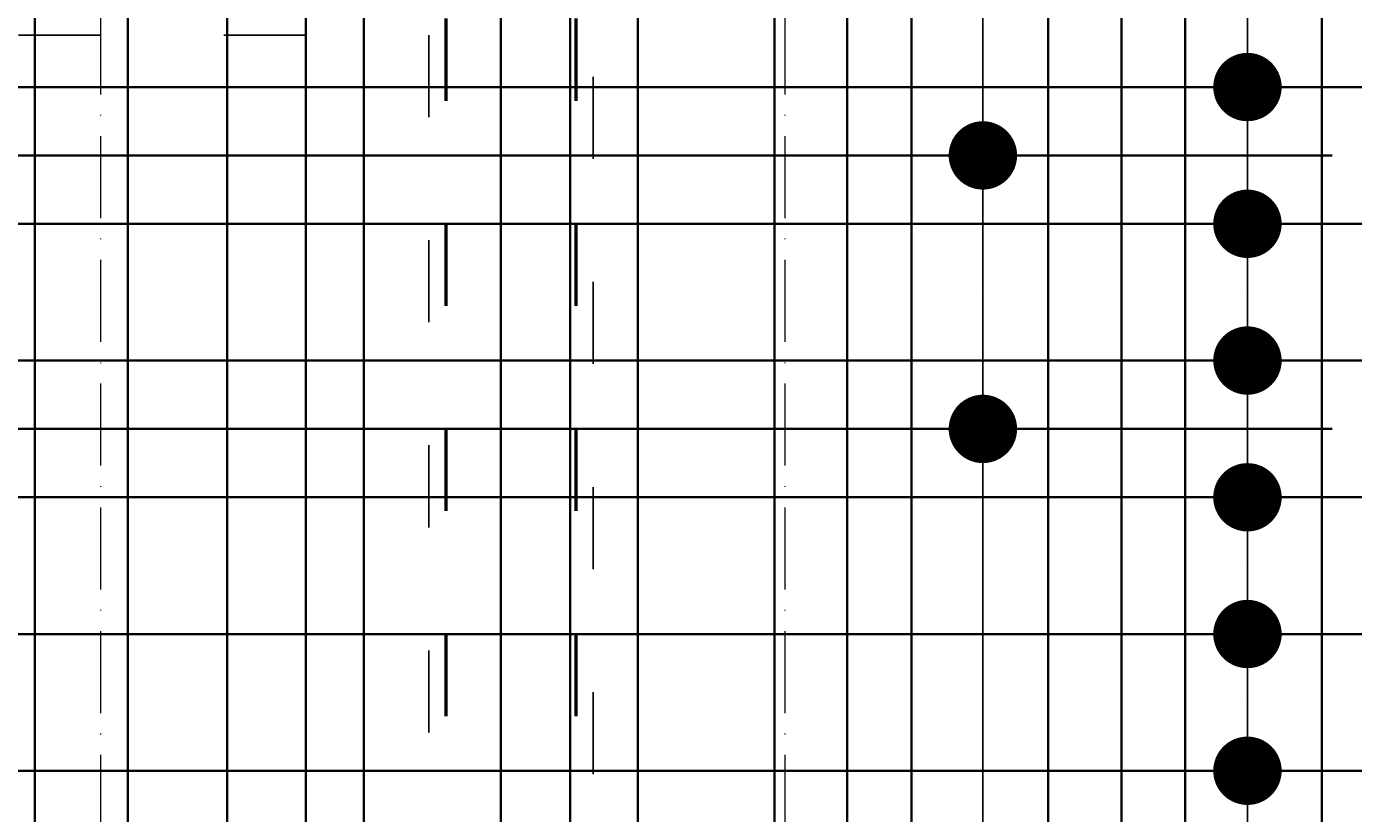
# Model space of a CAD drawing. Header units: millimetres. Extents: x 300938 to 312016, y 11971 to 20881.
# Tile 90 of 239: x 310018 to 310212, y 14855 to 14971. Entities that reach past the tile are written whole.
import ezdxf

# ---------------------------------------------------------------- set-up
doc = ezdxf.new("R2010")
doc.units = ezdxf.units.MM
doc.linetypes.add('ACAD_ISO03W100', pattern=[30, 12, -18])
doc.linetypes.add('ACAD_ISO10W100', pattern=[18, 12, -3, 0, -3])
for name, color, linetype, lineweight in [('konstrukcja wymiary', 1, 'Continuous', 13), ('osie', 5, 'ACAD_ISO10W100', 13), ('zbrojenie', 4, 'Continuous', 50), ('zbrojenie płyty', 141, 'Continuous', 35)]:
    doc.layers.add(name, color=color, linetype=linetype, lineweight=lineweight)
doc.layers.add('przerywane', color=6, linetype='ACAD_ISO03W100')
doc.styles.add('KONSTRUKCJA', font='romand.shx', dxfattribs={"oblique": 10})
doc.styles.get("Standard").update_dxf_attribs({"font": 'romand.shx', "oblique": 10})
doc.dimstyles.new('150', dxfattribs={"dimtxt": 10, "dimasz": 7, "dimexe": 1.25, "dimexo": 0.625, "dimgap": 3, "dimtad": 1, "dimdec": 0, "dimrnd": 0.5, "dimtxsty": 'KONSTRUKCJA', "dimblk": 'ARCHTICK', "dimcen": 2.5, "dimadec": 0, "dimazin": 0, "dimtfac": 1, "dimtdec": 0, "dimtix": 1, "dimtmove": 0, "dimatfit": 3, "dimfxl": 4, "dimfxlon": 1, "dimarcsym": 0})
doc.dimstyles.new('kropki', dxfattribs={"dimtxt": 0.001, "dimasz": 10, "dimexe": 1.25, "dimexo": 0.625, "dimgap": 1, "dimtad": 1, "dimtxsty": 'Standard', "dimblk": 'DOT', "dimcen": 2.5, "dimadec": 0, "dimazin": 0, "dimtfac": 1, "dimtmove": 0, "dimatfit": 3, "dimfxl": 1, "dimfxlon": 1, "dimarcsym": 0})

# ---------------------------------------------------------------- blocks, each defined once
blk = doc.blocks.new('_ArchTick')
at = {"color": 0, "linetype": 'ByBlock', "lineweight": 13, "const_width": 0.15}
blk.add_lwpolyline([(-0.5, -0.5), (0.5, 0.5)], dxfattribs=at)
blk = doc.blocks.new('*D2127')
at = {"layer": 'Defpoints', "color": 0, "transparency": 16777216}
for p in [(310572.63, 15501.22), (309884.63, 14520.22), (310572.63, 14393.22)]:
    blk.add_point(p, dxfattribs=at)
at = {"layer": 'konstrukcja wymiary', "color": 0, "lineweight": -2, "transparency": 16777216}
for p, q in [((309884.63, 15497.22), (309884.63, 15502.47)), ((309884.63, 15501.22), (310572.63, 15501.22)), ((310572.63, 15497.22), (310572.63, 15502.47))]:
    blk.add_line(p, q, dxfattribs=at)
at = {"layer": 'konstrukcja wymiary', "color": 0, "lineweight": -2, "transparency": 16777216, "xscale": 7, "yscale": 7, "zscale": 7, "rotation": 180}
blk.add_blockref('_ArchTick', (309884.63, 15501.22), dxfattribs=at)
at = {"layer": 'konstrukcja wymiary', "color": 0, "lineweight": -2, "transparency": 16777216, "xscale": 7, "yscale": 7, "zscale": 7}
blk.add_blockref('_ArchTick', (310572.63, 15501.22), dxfattribs=at)
at = {"layer": 'konstrukcja wymiary', "color": 0, "transparency": 16777216, "insert": (310228.63, 15509.22), "char_height": 10, "attachment_point": 5, "style": 'KONSTRUKCJA'}
blk.add_mtext('688', dxfattribs=at)
blk = doc.blocks.new('_Dot')
at = {"color": 0, "linetype": 'ByBlock', "lineweight": -2}
blk.add_line((-0.5, 0), (-1, 0), dxfattribs=at)
at = {"color": 0, "linetype": 'ByBlock', "const_width": 0.5}
blk.add_lwpolyline([(-0.25, 0, 1), (0.25, 0, 1)], format="xyb", close=True, dxfattribs=at)
blk = doc.blocks.new('*D2532')
at = {"layer": 'Defpoints', "color": 0, "transparency": 16777216}
for p in [(310207.13, 14981.72), (310196.24, 14961.72), (310207.13, 14961.72)]:
    blk.add_point(p, dxfattribs=at)
at = {"layer": 'konstrukcja wymiary', "color": 0, "lineweight": -2, "transparency": 16777216}
for p, q in [((310196.24, 14991.72), (310196.24, 15001.72)), ((310197.24, 14981.72), (310194.99, 14981.72)), ((310196.24, 14981.72), (310196.24, 14961.72)), ((310197.24, 14961.72), (310194.99, 14961.72)), ((310196.24, 14951.72), (310196.24, 14941.72))]:
    blk.add_line(p, q, dxfattribs=at)
at = {"layer": 'konstrukcja wymiary', "color": 0, "lineweight": -2, "transparency": 16777216, "xscale": 10, "yscale": 10, "zscale": 10}
for p, rotation in [((310196.24, 14981.72), 270), ((310196.24, 14961.72), 90)]:
    blk.add_blockref('_Dot', p, dxfattribs=dict(at, rotation=rotation))
at = {"layer": 'konstrukcja wymiary', "color": 0, "transparency": 16777216, "insert": (310195.24, 14971.72), "char_height": 0.001, "attachment_point": 5, "rotation": 90}
blk.add_mtext('20', dxfattribs=at)
blk = doc.blocks.new('*D2533')
at = {"layer": 'Defpoints', "color": 0, "transparency": 16777216}
for p in [(310207.13, 14961.72), (310196.24, 14941.72), (310207.13, 14941.72)]:
    blk.add_point(p, dxfattribs=at)
at = {"layer": 'konstrukcja wymiary', "color": 0, "lineweight": -2, "transparency": 16777216}
for p, q in [((310196.24, 14971.72), (310196.24, 14981.72)), ((310197.24, 14961.72), (310194.99, 14961.72)), ((310196.24, 14961.72), (310196.24, 14941.72)), ((310197.24, 14941.72), (310194.99, 14941.72)), ((310196.24, 14931.72), (310196.24, 14921.72))]:
    blk.add_line(p, q, dxfattribs=at)
at = {"layer": 'konstrukcja wymiary', "color": 0, "lineweight": -2, "transparency": 16777216, "xscale": 10, "yscale": 10, "zscale": 10}
for p, rotation in [((310196.24, 14961.72), 270), ((310196.24, 14941.72), 90)]:
    blk.add_blockref('_Dot', p, dxfattribs=dict(at, rotation=rotation))
at = {"layer": 'konstrukcja wymiary', "color": 0, "transparency": 16777216, "insert": (310195.24, 14951.72), "char_height": 0.001, "attachment_point": 5, "rotation": 90}
blk.add_mtext('20', dxfattribs=at)
blk = doc.blocks.new('*D2534')
at = {"layer": 'Defpoints', "color": 0, "transparency": 16777216}
for p in [(310207.13, 14941.72), (310196.24, 14921.72), (310207.13, 14921.72)]:
    blk.add_point(p, dxfattribs=at)
at = {"layer": 'konstrukcja wymiary', "color": 0, "lineweight": -2, "transparency": 16777216}
for p, q in [((310196.24, 14951.72), (310196.24, 14961.72)), ((310197.24, 14941.72), (310194.99, 14941.72)), ((310196.24, 14941.72), (310196.24, 14921.72)), ((310197.24, 14921.72), (310194.99, 14921.72)), ((310196.24, 14911.72), (310196.24, 14901.72))]:
    blk.add_line(p, q, dxfattribs=at)
at = {"layer": 'konstrukcja wymiary', "color": 0, "lineweight": -2, "transparency": 16777216, "xscale": 10, "yscale": 10, "zscale": 10}
for p, rotation in [((310196.24, 14941.72), 270), ((310196.24, 14921.72), 90)]:
    blk.add_blockref('_Dot', p, dxfattribs=dict(at, rotation=rotation))
at = {"layer": 'konstrukcja wymiary', "color": 0, "transparency": 16777216, "insert": (310195.24, 14931.72), "char_height": 0.001, "attachment_point": 5, "rotation": 90}
blk.add_mtext('20', dxfattribs=at)
blk = doc.blocks.new('*D2535')
at = {"layer": 'Defpoints', "color": 0, "transparency": 16777216}
for p in [(310207.13, 14921.72), (310196.24, 14901.72), (310207.13, 14901.72)]:
    blk.add_point(p, dxfattribs=at)
at = {"layer": 'konstrukcja wymiary', "color": 0, "lineweight": -2, "transparency": 16777216}
for p, q in [((310196.24, 14931.72), (310196.24, 14941.72)), ((310197.24, 14921.72), (310194.99, 14921.72)), ((310196.24, 14921.72), (310196.24, 14901.72)), ((310197.24, 14901.72), (310194.99, 14901.72)), ((310196.24, 14891.72), (310196.24, 14881.72))]:
    blk.add_line(p, q, dxfattribs=at)
at = {"layer": 'konstrukcja wymiary', "color": 0, "lineweight": -2, "transparency": 16777216, "xscale": 10, "yscale": 10, "zscale": 10}
for p, rotation in [((310196.24, 14921.72), 270), ((310196.24, 14901.72), 90)]:
    blk.add_blockref('_Dot', p, dxfattribs=dict(at, rotation=rotation))
at = {"layer": 'konstrukcja wymiary', "color": 0, "transparency": 16777216, "insert": (310195.24, 14911.72), "char_height": 0.001, "attachment_point": 5, "rotation": 90}
blk.add_mtext('20', dxfattribs=at)
blk = doc.blocks.new('*D2536')
at = {"layer": 'Defpoints', "color": 0, "transparency": 16777216}
for p in [(310207.13, 14901.72), (310196.24, 14881.72), (310207.13, 14881.72)]:
    blk.add_point(p, dxfattribs=at)
at = {"layer": 'konstrukcja wymiary', "color": 0, "lineweight": -2, "transparency": 16777216}
for p, q in [((310196.24, 14911.72), (310196.24, 14921.72)), ((310197.24, 14901.72), (310194.99, 14901.72)), ((310196.24, 14901.72), (310196.24, 14881.72)), ((310197.24, 14881.72), (310194.99, 14881.72)), ((310196.24, 14871.72), (310196.24, 14861.72))]:
    blk.add_line(p, q, dxfattribs=at)
at = {"layer": 'konstrukcja wymiary', "color": 0, "lineweight": -2, "transparency": 16777216, "xscale": 10, "yscale": 10, "zscale": 10}
for p, rotation in [((310196.24, 14901.72), 270), ((310196.24, 14881.72), 90)]:
    blk.add_blockref('_Dot', p, dxfattribs=dict(at, rotation=rotation))
at = {"layer": 'konstrukcja wymiary', "color": 0, "transparency": 16777216, "insert": (310195.24, 14891.72), "char_height": 0.001, "attachment_point": 5, "rotation": 90}
blk.add_mtext('20', dxfattribs=at)
blk = doc.blocks.new('*D2537')
at = {"layer": 'Defpoints', "color": 0, "transparency": 16777216}
for p in [(310207.13, 14881.72), (310196.24, 14861.72), (310207.13, 14861.72)]:
    blk.add_point(p, dxfattribs=at)
at = {"layer": 'konstrukcja wymiary', "color": 0, "lineweight": -2, "transparency": 16777216}
for p, q in [((310196.24, 14891.72), (310196.24, 14901.72)), ((310197.24, 14881.72), (310194.99, 14881.72)), ((310196.24, 14881.72), (310196.24, 14861.72)), ((310197.24, 14861.72), (310194.99, 14861.72)), ((310196.24, 14851.72), (310196.24, 14841.72))]:
    blk.add_line(p, q, dxfattribs=at)
at = {"layer": 'konstrukcja wymiary', "color": 0, "lineweight": -2, "transparency": 16777216, "xscale": 10, "yscale": 10, "zscale": 10}
for p, rotation in [((310196.24, 14881.72), 270), ((310196.24, 14861.72), 90)]:
    blk.add_blockref('_Dot', p, dxfattribs=dict(at, rotation=rotation))
at = {"layer": 'konstrukcja wymiary', "color": 0, "transparency": 16777216, "insert": (310195.24, 14871.72), "char_height": 0.001, "attachment_point": 5, "rotation": 90}
blk.add_mtext('20', dxfattribs=at)
blk = doc.blocks.new('*D2540')
at = {"layer": 'Defpoints', "color": 0, "transparency": 16777216}
for p in [(310147.13, 14992.04), (310147.13, 14951.72), (310157.58, 14951.72)]:
    blk.add_point(p, dxfattribs=at)
at = {"layer": 'konstrukcja wymiary', "color": 0, "lineweight": -2, "transparency": 16777216}
for p, q in [((310156.58, 14992.04), (310158.83, 14992.04)), ((310157.58, 14982.04), (310157.58, 14961.72)), ((310156.58, 14951.72), (310158.83, 14951.72))]:
    blk.add_line(p, q, dxfattribs=at)
at = {"layer": 'konstrukcja wymiary', "color": 0, "lineweight": -2, "transparency": 16777216, "xscale": 10, "yscale": 10, "zscale": 10}
for p, rotation in [((310157.58, 14992.04), 90), ((310157.58, 14951.72), 270)]:
    blk.add_blockref('_Dot', p, dxfattribs=dict(at, rotation=rotation))
at = {"layer": 'konstrukcja wymiary', "color": 0, "transparency": 16777216, "insert": (310156.58, 14971.88), "char_height": 0.001, "attachment_point": 5, "rotation": 90}
blk.add_mtext('40,31', dxfattribs=at)
blk = doc.blocks.new('*D2541')
at = {"layer": 'Defpoints', "color": 0, "transparency": 16777216}
for p in [(310147.13, 14951.72), (310147.13, 14911.72), (310157.58, 14911.72)]:
    blk.add_point(p, dxfattribs=at)
at = {"layer": 'konstrukcja wymiary', "color": 0, "lineweight": -2, "transparency": 16777216}
for p, q in [((310156.58, 14951.72), (310158.83, 14951.72)), ((310157.58, 14941.72), (310157.58, 14921.72)), ((310156.58, 14911.72), (310158.83, 14911.72))]:
    blk.add_line(p, q, dxfattribs=at)
at = {"layer": 'konstrukcja wymiary', "color": 0, "lineweight": -2, "transparency": 16777216, "xscale": 10, "yscale": 10, "zscale": 10}
for p, rotation in [((310157.58, 14951.72), 90), ((310157.58, 14911.72), 270)]:
    blk.add_blockref('_Dot', p, dxfattribs=dict(at, rotation=rotation))
at = {"layer": 'konstrukcja wymiary', "color": 0, "transparency": 16777216, "insert": (310156.58, 14931.72), "char_height": 0.001, "attachment_point": 5, "rotation": 90}
blk.add_mtext('40', dxfattribs=at)
blk = doc.blocks.new('*D2542')
at = {"layer": 'Defpoints', "color": 0, "transparency": 16777216}
for p in [(310147.13, 14911.72), (310149.13, 14651.72), (310157.58, 14651.72)]:
    blk.add_point(p, dxfattribs=at)
at = {"layer": 'konstrukcja wymiary', "color": 0, "lineweight": -2, "transparency": 16777216}
for p, q in [((310156.58, 14911.72), (310158.83, 14911.72)), ((310157.58, 14901.72), (310157.58, 14661.72)), ((310156.58, 14651.72), (310158.83, 14651.72))]:
    blk.add_line(p, q, dxfattribs=at)
at = {"layer": 'konstrukcja wymiary', "color": 0, "lineweight": -2, "transparency": 16777216, "xscale": 10, "yscale": 10, "zscale": 10}
for p, rotation in [((310157.58, 14911.72), 90), ((310157.58, 14651.72), 270)]:
    blk.add_blockref('_Dot', p, dxfattribs=dict(at, rotation=rotation))
at = {"layer": 'konstrukcja wymiary', "color": 0, "transparency": 16777216, "insert": (310156.58, 14781.72), "char_height": 0.001, "attachment_point": 5, "rotation": 90}
blk.add_mtext('260', dxfattribs=at)

msp = doc.modelspace()

# ---------------------------------------------------------------- linework, layer by layer
at = {"layer": 'osie'}
for p, q in [((310028.631, 15606.148), (310028.631, 13976.332)), ((310128.631, 15606.148), (310128.631, 13976.332))]:
    msp.add_line(p, q, dxfattribs=at)
at = {"layer": 'przerywane'}
for p, q in [((310100.631, 14711.224), (310100.631, 14993.324)), ((310016.631, 14969.324), (310076.631, 14969.324)), ((310076.631, 14969.324), (310076.631, 14711.224))]:
    msp.add_line(p, q, dxfattribs=at)
at = {"layer": 'zbrojenie', "linetype": 'ACAD_ISO03W100'}
for p, q in [((310079.131, 14689.724), (310079.131, 14990.824)), ((310098.131, 14689.724), (310098.131, 14990.824))]:
    msp.add_line(p, q, dxfattribs=at)
at = {"layer": 'zbrojenie płyty'}
for p, q in [((310019.014, 15288.724), (310019.014, 14789.224)), ((310032.631, 15288.724), (310032.631, 14789.224)), ((310047.131, 15288.724), (310047.131, 14789.224)), ((310067.131, 15288.724), (310067.131, 14789.224)), ((310087.131, 15288.724), (310087.131, 14789.224)), ((310107.131, 15288.724), (310107.131, 14789.224)), ((310127.131, 15288.724), (310127.131, 14789.224)), ((310147.131, 15288.724), (310147.131, 14789.224)), ((310167.131, 15288.724), (310167.131, 14789.224)), ((310187.131, 15288.724), (310187.131, 14789.224)), ((310207.131, 15288.724), (310207.131, 14789.224)), ((310058.631, 15142.036), (310058.631, 14842.036)), ((310097.272, 15142.036), (310097.272, 14842.036)), ((310137.76, 15142.036), (310137.76, 14842.036)), ((310177.833, 15142.036), (310177.833, 14842.036)), ((309878.631, 14961.724), (310478.631, 14961.724)), ((309908.631, 14951.724), (310208.631, 14951.724)), ((309878.631, 14941.724), (310478.631, 14941.724)), ((309878.631, 14921.724), (310478.631, 14921.724)), ((309908.631, 14911.724), (310208.631, 14911.724)), ((309878.631, 14901.724), (310478.631, 14901.724)), ((309878.631, 14881.724), (310478.631, 14881.724)), ((309878.631, 14861.724), (310478.631, 14861.724))]:
    msp.add_line(p, q, dxfattribs=at)

# ---------------------------------------------------------------- dimensions: what is measured, and where the dimension line sits
at = {"layer": 'konstrukcja wymiary'}
dim = msp.add_linear_dim(base=(310572.631, 15501.224), p1=(309884.631, 14520.224), p2=(310572.631, 14393.224), dimstyle='150', override={"dimtmove": 1}, dxfattribs=at)
dim.commit()
dim.dimension.update_dxf_attribs({"geometry": '*D2127', "text_midpoint": (310228.631, 15509.224)})
for base, p1, p2, picture, middle in [((310196.237, 14961.724), (310207.131, 14981.724), (310207.131, 14961.724), '*D2532', (310195.236, 14971.724)), ((310157.578, 14951.724), (310147.131, 14992.036), (310147.131, 14951.724), '*D2540', (310156.578, 14971.88)), ((310196.237, 14941.724), (310207.131, 14961.724), (310207.131, 14941.724), '*D2533', (310195.236, 14951.724)), ((310196.237, 14921.724), (310207.131, 14941.724), (310207.131, 14921.724), '*D2534', (310195.236, 14931.724)), ((310157.578, 14911.724), (310147.131, 14951.724), (310147.131, 14911.724), '*D2541', (310156.578, 14931.724)), ((310196.237, 14901.724), (310207.131, 14921.724), (310207.131, 14901.724), '*D2535', (310195.236, 14911.724)), ((310196.237, 14881.724), (310207.131, 14901.724), (310207.131, 14881.724), '*D2536', (310195.236, 14891.724)), ((310157.578, 14651.724), (310147.131, 14911.724), (310149.131, 14651.724), '*D2542', (310156.578, 14781.724)), ((310196.237, 14861.724), (310207.131, 14881.724), (310207.131, 14861.724), '*D2537', (310195.236, 14871.724))]:
    dim = msp.add_linear_dim(base=base, p1=p1, p2=p2, angle=90, dimstyle='kropki', override={"dimtmove": 1}, dxfattribs=at)
    dim.commit()
    dim.dimension.update_dxf_attribs({"geometry": picture, "text_midpoint": middle})

doc.saveas('drawing.dxf')
